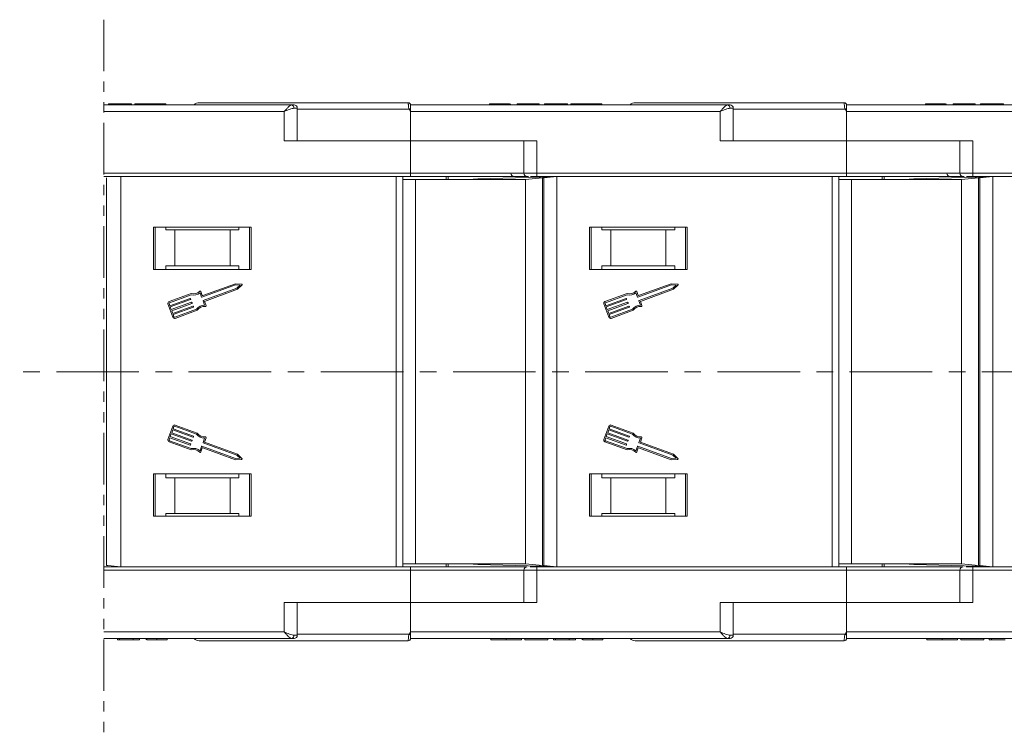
# Model space of a CAD drawing. Header units: millimetres. Extents: x 4144 to 5605, y 218 to 1251.
# Tile 15 of 45: x 5092 to 5244, y 470 to 580. Entities that reach past the tile are written whole.
import ezdxf

# ---------------------------------------------------------------- set-up
doc = ezdxf.new("R2010")
doc.units = ezdxf.units.MM
doc.linetypes.add('CENTERX2', pattern=[20.32, 12.7, -2.54, 2.54, -2.54])
doc.linetypes.add('PHANTOM2', pattern=[31.75, 15.875, -3.175, 3.175, -3.175, 3.175, -3.175])

msp = doc.modelspace()

# ---------------------------------------------------------------- linework, layer by layer
at = {"color": 3, "linetype": 'PHANTOM2', "lineweight": 9, "ltscale": 0.5}
msp.add_line((5105.259, 580.281), (5105.258, 470.124), dxfattribs=at)
at = {"color": 7, "linetype": 'Continuous', "lineweight": 15}
for p, q in [((5152.056, 567.519), (5152.056, 567.519)), ((5219.056, 567.519), (5219.056, 567.519)), ((5134.113, 567.169), (5105.259, 567.169)), ((5105.259, 566.169), (5132.995, 566.169)), ((5105.996, 567.169), (5105.996, 567.369)), ((5109.522, 567.369), (5105.996, 567.369)), ((5109.522, 567.369), (5109.522, 567.169)), ((5110.034, 567.169), (5110.034, 567.369)), ((5112.413, 567.369), (5112.413, 567.169)), ((5114.778, 567.169), (5114.778, 567.369)), ((5132.995, 566.169), (5132.995, 561.669)), ((5134.995, 566.669), (5134.485, 566.669)), ((5134.995, 561.669), (5134.995, 566.669)), ((5152.172, 566.519), (5134.995, 566.519)), ((5152.406, 566.169), (5152.172, 566.519)), ((5201.113, 567.169), (5152.406, 567.169)), ((5152.406, 561.669), (5152.406, 566.169)), ((5152.406, 566.169), (5199.995, 566.169)), ((5164.534, 567.169), (5164.534, 567.369)), ((5166.079, 567.169), (5166.079, 567.369)), ((5167.63, 567.169), (5167.63, 567.369)), ((5167.74, 567.169), (5167.74, 567.369)), ((5168.765, 567.169), (5168.765, 567.369)), ((5169.727, 567.369), (5168.765, 567.369)), ((5169.727, 567.369), (5169.727, 567.169)), ((5171.842, 567.369), (5169.727, 567.369)), ((5171.842, 567.169), (5171.842, 567.369)), ((5172.163, 567.369), (5171.842, 567.369)), ((5172.163, 567.169), (5172.163, 567.369)), ((5176.522, 567.369), (5172.996, 567.369)), ((5172.996, 567.169), (5172.996, 567.369)), ((5176.522, 567.369), (5176.522, 567.169)), ((5177.034, 567.169), (5177.034, 567.369)), ((5179.413, 567.369), (5179.413, 567.169)), ((5181.778, 567.169), (5181.778, 567.369)), ((5199.995, 566.169), (5199.995, 561.669)), ((5201.995, 566.669), (5201.485, 566.669)), ((5201.995, 561.669), (5201.995, 566.669)), ((5219.172, 566.519), (5201.995, 566.519)), ((5219.406, 566.169), (5219.172, 566.519)), ((5268.113, 567.169), (5219.406, 567.169)), ((5219.406, 561.669), (5219.406, 566.169)), ((5219.406, 566.169), (5266.995, 566.169)), ((5231.534, 567.169), (5231.534, 567.369)), ((5233.079, 567.169), (5233.079, 567.369)), ((5234.63, 567.169), (5234.63, 567.369)), ((5234.74, 567.169), (5234.74, 567.369)), ((5235.765, 567.169), (5235.765, 567.369)), ((5236.727, 567.369), (5235.765, 567.369)), ((5236.727, 567.369), (5236.727, 567.169)), ((5238.842, 567.369), (5236.727, 567.369)), ((5238.842, 567.169), (5238.842, 567.369)), ((5239.163, 567.369), (5238.842, 567.369)), ((5239.163, 567.169), (5239.163, 567.369)), ((5239.996, 567.169), (5239.996, 567.369)), ((5243.522, 567.369), (5239.996, 567.369)), ((5243.522, 567.369), (5243.522, 567.169)), ((5132.995, 561.669), (5152.406, 561.669)), ((5152.406, 561.669), (5152.406, 556.669)), ((5171.818, 561.669), (5152.406, 561.669)), ((5169.818, 561.669), (5169.818, 556.669)), ((5171.818, 556.669), (5171.818, 561.669)), ((5199.995, 561.669), (5219.406, 561.669)), ((5238.818, 561.669), (5219.406, 561.669)), ((5219.406, 561.669), (5219.406, 556.669)), ((5236.818, 561.669), (5236.818, 556.669)), ((5238.818, 556.669), (5238.818, 561.669)), ((5152.406, 556.669), (5105.259, 556.669)), ((5105.259, 556.169), (5152.406, 556.169)), ((5105.666, 555.963), (5105.666, 518.669)), ((5107.866, 518.669), (5107.866, 556.169)), ((5150.197, 556.169), (5150.197, 518.669)), ((5151.197, 518.669), (5151.197, 556.169)), ((5153.157, 555.719), (5151.197, 555.719)), ((5152.406, 556.669), (5152.406, 556.169)), ((5169.818, 556.669), (5152.406, 556.669)), ((5153.157, 518.669), (5153.157, 555.719)), ((5170.067, 555.719), (5153.157, 555.719)), ((5157.897, 555.719), (5157.897, 556.169)), ((5158.197, 555.719), (5158.197, 556.169)), ((5162.011, 555.771), (5160.145, 555.719)), ((5162.011, 555.771), (5162.758, 555.792)), ((5162.011, 555.719), (5162.011, 555.771)), ((5174.31, 556.117), (5162.758, 555.792)), ((5162.758, 555.792), (5162.758, 555.719)), ((5171.818, 556.669), (5169.818, 556.669)), ((5172.666, 555.963), (5170.067, 555.719)), ((5170.067, 518.669), (5170.067, 555.719)), ((5219.406, 556.669), (5171.818, 556.669)), ((5171.818, 556.669), (5171.818, 556.169)), ((5171.818, 556.169), (5219.406, 556.169)), ((5172.868, 555.982), (5172.666, 555.963)), ((5172.666, 555.963), (5172.666, 518.669)), ((5174.866, 556.169), (5172.868, 555.982)), ((5172.868, 555.982), (5172.868, 518.669)), ((5174.866, 518.669), (5174.866, 556.169)), ((5217.197, 556.169), (5217.197, 518.669)), ((5218.197, 518.669), (5218.197, 556.169)), ((5220.157, 555.719), (5218.197, 555.719)), ((5219.406, 556.669), (5219.406, 556.169)), ((5236.818, 556.669), (5219.406, 556.669)), ((5220.157, 518.669), (5220.157, 555.719)), ((5237.067, 555.719), (5220.157, 555.719)), ((5224.897, 555.719), (5224.897, 556.169)), ((5225.197, 555.719), (5225.197, 556.169)), ((5229.011, 555.771), (5227.145, 555.719)), ((5229.011, 555.771), (5229.758, 555.792)), ((5229.011, 555.719), (5229.011, 555.771)), ((5241.31, 556.117), (5229.758, 555.792)), ((5229.758, 555.792), (5229.758, 555.719)), ((5238.818, 556.669), (5236.818, 556.669)), ((5239.666, 555.963), (5237.067, 555.719)), ((5237.067, 518.669), (5237.067, 555.719)), ((5286.406, 556.669), (5238.818, 556.669)), ((5238.818, 556.669), (5238.818, 556.169)), ((5238.818, 556.169), (5286.406, 556.169)), ((5239.868, 555.982), (5239.666, 555.963)), ((5239.666, 555.963), (5239.666, 518.669)), ((5241.866, 556.169), (5239.868, 555.982)), ((5239.868, 555.982), (5239.868, 518.669)), ((5241.866, 518.669), (5241.866, 556.169)), ((5127.906, 548.369), (5112.906, 548.369)), ((5112.906, 548.369), (5112.906, 541.869)), ((5113.156, 541.869), (5113.156, 548.369)), ((5114.793, 547.969), (5114.793, 548.369)), ((5114.793, 547.969), (5116.156, 547.969)), ((5116.156, 547.969), (5116.156, 542.469)), ((5124.656, 547.969), (5116.156, 547.969)), ((5124.656, 542.469), (5124.656, 547.969)), ((5124.656, 547.969), (5126.02, 547.969)), ((5126.02, 548.369), (5126.02, 547.969)), ((5127.656, 548.369), (5127.656, 541.869)), ((5127.906, 541.869), (5127.906, 548.369)), ((5194.906, 548.369), (5179.906, 548.369)), ((5179.906, 548.369), (5179.906, 541.869)), ((5180.156, 541.869), (5180.156, 548.369)), ((5181.793, 547.969), (5181.793, 548.369)), ((5181.793, 547.969), (5183.156, 547.969)), ((5183.156, 547.969), (5183.156, 542.469)), ((5191.656, 547.969), (5183.156, 547.969)), ((5191.656, 542.469), (5191.656, 547.969)), ((5191.656, 547.969), (5193.02, 547.969)), ((5193.02, 548.369), (5193.02, 547.969)), ((5194.656, 548.369), (5194.656, 541.869)), ((5194.906, 541.869), (5194.906, 548.369)), ((5112.906, 541.869), (5127.906, 541.869)), ((5114.793, 542.469), (5114.793, 541.869)), ((5116.156, 542.469), (5114.793, 542.469)), ((5124.656, 542.469), (5116.156, 542.469)), ((5126.02, 542.469), (5124.656, 542.469)), ((5126.02, 541.869), (5126.02, 542.469)), ((5179.906, 541.869), (5194.906, 541.869)), ((5181.793, 542.469), (5181.793, 541.869)), ((5183.156, 542.469), (5181.793, 542.469)), ((5191.656, 542.469), (5183.156, 542.469)), ((5193.02, 542.469), (5191.656, 542.469)), ((5193.02, 541.869), (5193.02, 542.469)), ((5120.341, 537.625), (5125.502, 539.511)), ((5125.474, 539.695), (5120.45, 537.859)), ((5125.689, 538.997), (5120.529, 537.111)), ((5120.72, 536.987), (5125.787, 538.838)), ((5126.424, 539.646), (5125.474, 539.695)), ((5125.502, 539.511), (5126.2, 539.475)), ((5126.2, 539.475), (5125.689, 538.997)), ((5125.787, 538.838), (5126.482, 539.488)), ((5187.341, 537.625), (5192.502, 539.511)), ((5192.474, 539.695), (5187.45, 537.859)), ((5192.689, 538.997), (5187.529, 537.111)), ((5187.72, 536.987), (5192.787, 538.838)), ((5193.424, 539.646), (5192.474, 539.695)), ((5192.502, 539.511), (5193.2, 539.475)), ((5193.2, 539.475), (5192.689, 538.997)), ((5192.787, 538.838), (5193.482, 539.488)), ((5118.678, 538.183), (5115.281, 536.941)), ((5115.343, 536.77), (5118.687, 537.992)), ((5118.519, 537.445), (5115.414, 536.31)), ((5115.477, 536.139), (5118.582, 537.274)), ((5118.609, 537.332), (5118.578, 537.418)), ((5120.04, 538.314), (5120.282, 537.652)), ((5120.391, 537.886), (5120.165, 538.506)), ((5185.678, 538.183), (5182.281, 536.941)), ((5182.343, 536.77), (5185.687, 537.992)), ((5185.519, 537.445), (5182.414, 536.31)), ((5182.477, 536.139), (5185.582, 537.274)), ((5185.609, 537.332), (5185.578, 537.418)), ((5187.04, 538.314), (5187.282, 537.652)), ((5187.391, 537.886), (5187.165, 538.506)), ((5115.118, 536.59), (5115.869, 534.535)), ((5115.414, 536.31), (5115.289, 536.653)), ((5115.633, 535.711), (5115.477, 536.139)), ((5118.738, 536.845), (5115.633, 535.711)), ((5115.696, 535.539), (5118.801, 536.674)), ((5118.957, 536.246), (5115.852, 535.111)), ((5115.915, 534.94), (5119.02, 536.074)), ((5119.501, 535.764), (5116.157, 534.543)), ((5118.828, 536.732), (5118.797, 536.818)), ((5119.047, 536.133), (5119.016, 536.218)), ((5120.502, 537.053), (5120.743, 536.39)), ((5120.962, 536.324), (5120.72, 536.987)), ((5182.118, 536.59), (5182.869, 534.535)), ((5182.414, 536.31), (5182.289, 536.653)), ((5182.633, 535.711), (5182.477, 536.139)), ((5185.738, 536.845), (5182.633, 535.711)), ((5182.696, 535.539), (5185.801, 536.674)), ((5185.957, 536.246), (5182.852, 535.111)), ((5182.915, 534.94), (5186.02, 536.074)), ((5186.501, 535.764), (5183.157, 534.543)), ((5185.828, 536.732), (5185.797, 536.818)), ((5186.047, 536.133), (5186.016, 536.218)), ((5187.502, 537.053), (5187.743, 536.39)), ((5187.962, 536.324), (5187.72, 536.987)), ((5115.852, 535.111), (5115.696, 535.539)), ((5116.04, 534.597), (5115.915, 534.94)), ((5116.22, 534.371), (5119.617, 535.613)), ((5182.852, 535.111), (5182.696, 535.539)), ((5183.04, 534.597), (5182.915, 534.94)), ((5183.22, 534.371), (5186.617, 535.613)), ((5105.666, 533.669), (5105.666, 496.375)), ((5107.866, 496.169), (5107.866, 533.669)), ((5150.197, 533.669), (5150.197, 496.169)), ((5151.197, 496.169), (5151.197, 533.669)), ((5153.157, 496.619), (5153.157, 533.669)), ((5170.067, 496.619), (5170.067, 533.669)), ((5172.666, 533.669), (5172.666, 496.375)), ((5172.868, 533.669), (5172.868, 496.356)), ((5174.866, 496.169), (5174.866, 533.669)), ((5217.197, 533.669), (5217.197, 496.169)), ((5218.197, 496.169), (5218.197, 533.669)), ((5220.157, 496.619), (5220.157, 533.669)), ((5237.067, 496.619), (5237.067, 533.669)), ((5239.666, 533.669), (5239.666, 496.375)), ((5239.868, 533.669), (5239.868, 496.356)), ((5241.866, 496.169), (5241.866, 533.669)), ((5115.869, 517.803), (5115.118, 515.748)), ((5116.04, 517.741), (5115.915, 517.398)), ((5119.501, 516.573), (5116.157, 517.795)), ((5119.617, 516.725), (5116.22, 517.967)), ((5182.869, 517.803), (5182.118, 515.748)), ((5183.04, 517.741), (5182.915, 517.398)), ((5186.501, 516.573), (5183.157, 517.795)), ((5186.617, 516.725), (5183.22, 517.967)), ((5115.414, 516.028), (5115.289, 515.685)), ((5118.519, 514.893), (5115.414, 516.028)), ((5115.633, 516.627), (5115.477, 516.199)), ((5115.477, 516.199), (5118.582, 515.064)), ((5118.738, 515.493), (5115.633, 516.627)), ((5115.852, 517.227), (5115.696, 516.799)), ((5115.696, 516.799), (5118.801, 515.664)), ((5118.957, 516.092), (5115.852, 517.227)), ((5115.915, 517.398), (5119.02, 516.264)), ((5119.047, 516.205), (5119.016, 516.12)), ((5120.72, 515.351), (5120.962, 516.014)), ((5182.414, 516.028), (5182.289, 515.685)), ((5185.519, 514.893), (5182.414, 516.028)), ((5182.633, 516.627), (5182.477, 516.199)), ((5182.477, 516.199), (5185.582, 515.064)), ((5185.738, 515.493), (5182.633, 516.627)), ((5182.852, 517.227), (5182.696, 516.799)), ((5182.696, 516.799), (5185.801, 515.664)), ((5185.957, 516.092), (5182.852, 517.227)), ((5182.915, 517.398), (5186.02, 516.264)), ((5186.047, 516.205), (5186.016, 516.12)), ((5187.72, 515.351), (5187.962, 516.014)), ((5115.281, 515.397), (5118.678, 514.155)), ((5115.343, 515.568), (5118.687, 514.346)), ((5118.609, 515.006), (5118.578, 514.92)), ((5118.828, 515.606), (5118.797, 515.52)), ((5120.04, 514.024), (5120.282, 514.686)), ((5120.341, 514.713), (5125.502, 512.827)), ((5120.502, 515.285), (5120.743, 515.948)), ((5125.689, 513.341), (5120.529, 515.227)), ((5125.787, 513.5), (5120.72, 515.351)), ((5182.281, 515.397), (5185.678, 514.155)), ((5182.343, 515.568), (5185.687, 514.346)), ((5185.609, 515.006), (5185.578, 514.92)), ((5185.828, 515.606), (5185.797, 515.52)), ((5187.04, 514.024), (5187.282, 514.686)), ((5187.341, 514.713), (5192.502, 512.827)), ((5187.502, 515.285), (5187.743, 515.948)), ((5192.689, 513.341), (5187.529, 515.227)), ((5192.787, 513.5), (5187.72, 515.351)), ((5120.165, 513.832), (5120.391, 514.452)), ((5120.45, 514.479), (5125.474, 512.643)), ((5126.2, 512.863), (5125.689, 513.341)), ((5126.482, 512.85), (5125.787, 513.5)), ((5187.165, 513.832), (5187.391, 514.452)), ((5187.45, 514.479), (5192.474, 512.643)), ((5193.2, 512.863), (5192.689, 513.341)), ((5193.482, 512.85), (5192.787, 513.5)), ((5125.474, 512.643), (5126.424, 512.692)), ((5125.502, 512.827), (5126.2, 512.863)), ((5192.474, 512.643), (5193.424, 512.692)), ((5192.502, 512.827), (5193.2, 512.863)), ((5127.906, 510.469), (5112.906, 510.469)), ((5112.906, 510.469), (5112.906, 503.969)), ((5113.156, 503.969), (5113.156, 510.469)), ((5114.793, 510.469), (5114.793, 509.869)), ((5126.02, 509.869), (5126.02, 510.469)), ((5127.656, 510.469), (5127.656, 503.969)), ((5127.906, 503.969), (5127.906, 510.469)), ((5194.906, 510.469), (5179.906, 510.469)), ((5179.906, 510.469), (5179.906, 503.969)), ((5180.156, 503.969), (5180.156, 510.469)), ((5181.793, 510.469), (5181.793, 509.869)), ((5193.02, 509.869), (5193.02, 510.469)), ((5194.656, 510.469), (5194.656, 503.969)), ((5194.906, 503.969), (5194.906, 510.469)), ((5114.793, 509.869), (5116.156, 509.869)), ((5116.156, 509.869), (5116.156, 504.369)), ((5116.156, 509.869), (5124.656, 509.869)), ((5124.656, 504.369), (5124.656, 509.869)), ((5124.656, 509.869), (5126.02, 509.869)), ((5181.793, 509.869), (5183.156, 509.869)), ((5183.156, 509.869), (5183.156, 504.369)), ((5183.156, 509.869), (5191.656, 509.869)), ((5191.656, 504.369), (5191.656, 509.869)), ((5191.656, 509.869), (5193.02, 509.869)), ((5112.906, 503.969), (5127.906, 503.969)), ((5116.156, 504.369), (5114.793, 504.369)), ((5114.793, 503.969), (5114.793, 504.369)), ((5116.156, 504.369), (5124.656, 504.369)), ((5126.02, 504.369), (5124.656, 504.369)), ((5126.02, 504.369), (5126.02, 503.969)), ((5179.906, 503.969), (5194.906, 503.969)), ((5183.156, 504.369), (5181.793, 504.369)), ((5181.793, 503.969), (5181.793, 504.369)), ((5183.156, 504.369), (5191.656, 504.369)), ((5193.02, 504.369), (5191.656, 504.369)), ((5193.02, 504.369), (5193.02, 503.969)), ((5105.666, 496.375), (5105.868, 496.356)), ((5105.868, 496.356), (5107.866, 496.169)), ((5151.197, 496.619), (5153.157, 496.619)), ((5153.157, 496.619), (5170.067, 496.619)), ((5157.897, 496.169), (5157.897, 496.619)), ((5158.197, 496.169), (5158.197, 496.619)), ((5160.145, 496.619), (5162.011, 496.567)), ((5162.011, 496.567), (5162.011, 496.619)), ((5162.758, 496.546), (5162.011, 496.567)), ((5162.758, 496.619), (5162.758, 496.546)), ((5162.758, 496.546), (5174.31, 496.221)), ((5170.067, 496.619), (5172.666, 496.375)), ((5172.666, 496.375), (5172.868, 496.356)), ((5172.868, 496.356), (5174.866, 496.169)), ((5218.197, 496.619), (5220.157, 496.619)), ((5220.157, 496.619), (5237.067, 496.619)), ((5224.897, 496.169), (5224.897, 496.619)), ((5225.197, 496.169), (5225.197, 496.619)), ((5227.145, 496.619), (5229.011, 496.567)), ((5229.011, 496.567), (5229.011, 496.619)), ((5229.758, 496.546), (5229.011, 496.567)), ((5229.758, 496.619), (5229.758, 496.546)), ((5229.758, 496.546), (5241.31, 496.221)), ((5237.067, 496.619), (5239.666, 496.375)), ((5239.666, 496.375), (5239.868, 496.356)), ((5239.868, 496.356), (5241.866, 496.169)), ((5152.406, 496.169), (5105.258, 496.169)), ((5105.258, 495.669), (5152.406, 495.669)), ((5152.406, 495.669), (5152.406, 496.169)), ((5152.406, 495.669), (5152.406, 490.669)), ((5152.406, 495.669), (5169.818, 495.669)), ((5169.818, 495.669), (5169.818, 490.669)), ((5169.818, 495.669), (5171.818, 495.669)), ((5171.818, 495.669), (5171.818, 496.169)), ((5219.406, 496.169), (5171.818, 496.169)), ((5171.818, 490.669), (5171.818, 495.669)), ((5171.818, 495.669), (5219.406, 495.669)), ((5219.406, 495.669), (5219.406, 496.169)), ((5219.406, 495.669), (5219.406, 490.669)), ((5219.406, 495.669), (5236.818, 495.669)), ((5236.818, 495.669), (5236.818, 490.669)), ((5236.818, 495.669), (5238.818, 495.669)), ((5238.818, 495.669), (5238.818, 496.169)), ((5286.406, 496.169), (5238.818, 496.169)), ((5238.818, 490.669), (5238.818, 495.669)), ((5238.818, 495.669), (5286.406, 495.669)), ((5152.406, 490.669), (5132.995, 490.669)), ((5132.995, 490.669), (5132.995, 486.169)), ((5134.995, 485.669), (5134.995, 490.669)), ((5152.406, 486.169), (5152.406, 490.669)), ((5152.406, 490.669), (5171.818, 490.669)), ((5219.406, 490.669), (5199.995, 490.669)), ((5199.995, 490.669), (5199.995, 486.169)), ((5201.995, 485.669), (5201.995, 490.669)), ((5219.406, 486.169), (5219.406, 490.669)), ((5219.406, 490.669), (5238.818, 490.669)), ((5132.995, 486.169), (5105.258, 486.169)), ((5134.995, 485.819), (5152.172, 485.819)), ((5152.172, 485.819), (5152.406, 486.169)), ((5199.995, 486.169), (5152.406, 486.169)), ((5201.995, 485.819), (5219.172, 485.819)), ((5219.172, 485.819), (5219.406, 486.169)), ((5266.995, 486.169), (5219.406, 486.169)), ((5105.258, 485.169), (5134.113, 485.169)), ((5107.342, 484.969), (5107.342, 485.169)), ((5107.663, 484.969), (5107.342, 484.969)), ((5107.663, 484.969), (5107.663, 485.169)), ((5109.778, 484.969), (5107.663, 484.969)), ((5109.778, 484.969), (5109.778, 485.169)), ((5110.74, 484.969), (5109.778, 484.969)), ((5110.74, 485.169), (5110.74, 484.969)), ((5111.765, 485.169), (5111.765, 484.969)), ((5111.874, 485.169), (5111.874, 484.969)), ((5113.426, 485.169), (5113.426, 484.969)), ((5114.97, 484.969), (5114.97, 485.169)), ((5134.485, 485.669), (5134.995, 485.669)), ((5152.056, 484.819), (5152.056, 484.819)), ((5152.406, 485.171), (5152.406, 485.169)), ((5152.406, 485.169), (5201.113, 485.169)), ((5164.727, 485.169), (5164.727, 484.969)), ((5167.092, 485.169), (5167.092, 484.969)), ((5169.47, 484.969), (5169.47, 485.169)), ((5169.983, 484.969), (5169.983, 485.169)), ((5173.509, 484.969), (5169.983, 484.969)), ((5173.509, 485.169), (5173.509, 484.969)), ((5174.342, 484.969), (5174.342, 485.169)), ((5174.663, 484.969), (5174.342, 484.969)), ((5174.663, 484.969), (5174.663, 485.169)), ((5176.778, 484.969), (5174.663, 484.969)), ((5176.778, 484.969), (5176.778, 485.169)), ((5177.74, 484.969), (5176.778, 484.969)), ((5177.74, 485.169), (5177.74, 484.969)), ((5178.765, 485.169), (5178.765, 484.969)), ((5178.874, 485.169), (5178.874, 484.969)), ((5180.426, 485.169), (5180.426, 484.969)), ((5181.97, 484.969), (5181.97, 485.169)), ((5201.485, 485.669), (5201.995, 485.669)), ((5219.056, 484.819), (5219.056, 484.819)), ((5219.406, 485.171), (5219.406, 485.169)), ((5219.406, 485.169), (5268.113, 485.169)), ((5231.727, 485.169), (5231.727, 484.969)), ((5234.092, 485.169), (5234.092, 484.969)), ((5236.47, 484.969), (5236.47, 485.169)), ((5236.983, 484.969), (5236.983, 485.169)), ((5240.509, 484.969), (5236.983, 484.969)), ((5240.509, 485.169), (5240.509, 484.969)), ((5241.342, 484.969), (5241.342, 485.169)), ((5241.663, 484.969), (5241.342, 484.969)), ((5241.663, 484.969), (5241.663, 485.169)), ((5243.778, 484.969), (5241.663, 484.969))]:
    msp.add_line(p, q, dxfattribs=at)
at = {"color": 1, "linetype": 'CENTERX2', "lineweight": 13}
msp.add_line((5456.103, 526.169), (4620.052, 526.169), dxfattribs=at)
at = {"color": 7, "linetype": 'Continuous', "lineweight": 15}
for centre, radius, start, end in [((5119.906, 566.519), 1, 90, 139.04573), ((5152.056, 567.169), 0.35, 0.00041, 90.00191), ((5186.906, 566.519), 1, 90, 139.04573), ((5219.056, 567.169), 0.35, 0.00041, 90.00191), ((5134.038, 566.725), 0.451, 352.91869, 80.47981), ((5134.495, 566.669), 0.5, 360, 90), ((5187.95, 499.592), 75.89, 117.92809, 118.12821), ((5201.038, 566.725), 0.451, 352.91869, 80.47981), ((5201.495, 566.669), 0.5, 360, 90), ((5254.95, 499.592), 75.89, 117.92809, 118.12821), ((5168.335, 556.669), 0.5, 180, 270), ((5170.318, 556.669), 0.5, 180, 270), ((5235.335, 556.669), 0.5, 180, 270), ((5237.318, 556.669), 0.5, 180, 270), ((5126.419, 539.555), 0.0912, 313.09192, 87.049), ((5193.419, 539.555), 0.0912, 313.09192, 87.049), ((5118.535, 537.402), 0.0456, 20.07046, 110.07046), ((5118.566, 537.316), 0.0456, 290.07046, 20.07046), ((5119.046, 539.487), 1.355, 254.2528, 315.58546), ((5119.046, 539.487), 1.538, 256.51116, 310.30711), ((5120.079, 538.475), 0.0912, 20.07046, 135.58546), ((5120.325, 537.668), 0.0456, 200.07046, 290.07046), ((5120.434, 537.902), 0.0456, 200.07046, 290.07046), ((5185.535, 537.402), 0.0456, 20.07046, 110.07046), ((5185.566, 537.316), 0.0456, 290.07046, 20.07046), ((5186.046, 539.487), 1.355, 254.2528, 315.58546), ((5186.046, 539.487), 1.538, 256.51116, 310.30711), ((5187.079, 538.475), 0.0912, 20.07046, 135.58546), ((5187.325, 537.668), 0.0456, 200.07046, 290.07046), ((5187.434, 537.902), 0.0456, 200.07046, 290.07046), ((5115.375, 536.684), 0.274, 110.07046, 200.07046), ((5115.375, 536.684), 0.0912, 110.07046, 200.07046), ((5118.754, 536.802), 0.0456, 20.07046, 110.07046), ((5118.785, 536.717), 0.0456, 290.07046, 20.07046), ((5118.973, 536.203), 0.0456, 20.07046, 110.07046), ((5119.004, 536.117), 0.0456, 290.07046, 20.07046), ((5120.739, 534.853), 1.538, 89.8338, 143.62975), ((5120.739, 534.853), 1.355, 84.55545, 145.88812), ((5120.544, 537.068), 0.0456, 110.07046, 200.07046), ((5120.876, 536.293), 0.0912, 264.55545, 20.07046), ((5182.375, 536.684), 0.274, 110.07046, 200.07046), ((5182.375, 536.684), 0.0912, 110.07046, 200.07046), ((5185.754, 536.802), 0.0456, 20.07046, 110.07046), ((5185.785, 536.717), 0.0456, 290.07046, 20.07046), ((5185.973, 536.203), 0.0456, 20.07046, 110.07046), ((5186.004, 536.117), 0.0456, 290.07046, 20.07046), ((5187.739, 534.853), 1.538, 89.8338, 143.62975), ((5187.739, 534.853), 1.355, 84.55545, 145.88812), ((5187.544, 537.068), 0.0456, 110.07046, 200.07046), ((5187.876, 536.293), 0.0912, 264.55545, 20.07046), ((5116.126, 534.628), 0.274, 200.07046, 290.07046), ((5116.126, 534.628), 0.0912, 200.07046, 290.07046), ((5183.126, 534.628), 0.274, 200.07046, 290.07046), ((5183.126, 534.628), 0.0912, 200.07046, 290.07046), ((5116.126, 517.71), 0.274, 69.92954, 159.92954), ((5116.126, 517.71), 0.0912, 69.92954, 159.92954), ((5183.126, 517.71), 0.274, 69.92954, 159.92954), ((5183.126, 517.71), 0.0912, 69.92954, 159.92954), ((5118.973, 516.135), 0.0456, 249.92954, 339.92954), ((5119.004, 516.221), 0.0456, 339.92954, 69.92954), ((5120.739, 517.485), 1.538, 216.37025, 270.1662), ((5120.739, 517.485), 1.355, 214.11188, 275.44455), ((5120.876, 516.045), 0.0912, 339.92954, 95.44455), ((5185.973, 516.135), 0.0456, 249.92954, 339.92954), ((5186.004, 516.221), 0.0456, 339.92954, 69.92954), ((5187.739, 517.485), 1.538, 216.37025, 270.1662), ((5187.739, 517.485), 1.355, 214.11188, 275.44455), ((5187.876, 516.045), 0.0912, 339.92954, 95.44455), ((5115.375, 515.654), 0.274, 159.92954, 249.92954), ((5115.375, 515.654), 0.0912, 159.92954, 249.92954), ((5118.535, 514.936), 0.0456, 249.92954, 339.92954), ((5118.566, 515.022), 0.0456, 339.92954, 69.92954), ((5118.754, 515.536), 0.0456, 249.92954, 339.92954), ((5118.785, 515.621), 0.0456, 339.92954, 69.92954), ((5120.325, 514.67), 0.0456, 69.92954, 159.92954), ((5120.544, 515.27), 0.0456, 159.92954, 249.92954), ((5182.375, 515.654), 0.274, 159.92954, 249.92954), ((5182.375, 515.654), 0.0912, 159.92954, 249.92954), ((5185.535, 514.936), 0.0456, 249.92954, 339.92954), ((5185.566, 515.022), 0.0456, 339.92954, 69.92954), ((5185.754, 515.536), 0.0456, 249.92954, 339.92954), ((5185.785, 515.621), 0.0456, 339.92954, 69.92954), ((5187.325, 514.67), 0.0456, 69.92954, 159.92954), ((5187.544, 515.27), 0.0456, 159.92954, 249.92954), ((5119.046, 512.851), 1.355, 44.41454, 105.7472), ((5119.046, 512.851), 1.538, 49.69289, 103.48884), ((5120.079, 513.863), 0.0912, 224.41454, 339.92954), ((5120.434, 514.436), 0.0456, 69.92954, 159.92954), ((5186.046, 512.851), 1.355, 44.41454, 105.7472), ((5186.046, 512.851), 1.538, 49.69289, 103.48884), ((5187.079, 513.863), 0.0912, 224.41454, 339.92954), ((5187.434, 514.436), 0.0456, 69.92954, 159.92954), ((5126.419, 512.783), 0.0912, 272.951, 46.90808), ((5193.419, 512.783), 0.0912, 272.951, 46.90808), ((5170.318, 495.669), 0.5, 90, 180), ((5237.318, 495.669), 0.5, 90, 180), ((5187.95, 552.746), 75.89, 241.87179, 242.07191), ((5254.95, 552.746), 75.89, 241.87179, 242.07191), ((5119.906, 485.819), 1, 221.2946, 270), ((5134.038, 485.613), 0.451, 279.5202, 7.08135), ((5134.495, 485.669), 0.5, 270, 360), ((5152.056, 485.169), 0.35, 269.99809, 359.99959), ((5186.906, 485.819), 1, 221.2946, 270), ((5201.038, 485.613), 0.451, 279.5202, 7.08135), ((5201.495, 485.669), 0.5, 270, 360), ((5219.056, 485.169), 0.35, 269.99809, 359.99959)]:
    msp.add_arc(centre, radius, start, end, dxfattribs=at)
for points, knots in [([(5152.056, 567.519), (5150.743, 567.519), (5148.078, 567.519), (5144.088, 567.519), (5140.445, 567.519), (5137.209, 567.519), (5134.384, 567.519), (5131.723, 567.519), (5128.444, 567.519), (5125.656, 567.519), (5123.454, 567.519), (5121.983, 567.519), (5120.817, 567.519), (5120.046, 567.519), (5119.952, 567.519), (5119.906, 567.519)], [0, 0, 0, 0, 0.07772396, 0.15782403, 0.24013537, 0.30445442, 0.36876305, 0.43443011, 0.50008652, 0.63123697, 0.69555602, 0.75986465, 0.84218523, 0.92228307, 1, 1, 1, 1]), ([(5152.172, 566.519), (5152.155, 566.575), (5152.118, 566.699), (5152.089, 566.885), (5152.07, 567.067), (5152.058, 567.25), (5152.056, 567.396), (5152.055, 567.498), (5152.056, 567.512), (5152.056, 567.519)], [0, 0, 0, 0, 0.11199725, 0.24484387, 0.3691679, 0.50089869, 0.68753328, 0.82813816, 1, 1, 1, 1]), ([(5219.056, 567.519), (5217.743, 567.519), (5215.078, 567.519), (5211.088, 567.519), (5207.445, 567.519), (5204.209, 567.519), (5201.384, 567.519), (5198.723, 567.519), (5195.444, 567.519), (5192.656, 567.519), (5190.454, 567.519), (5188.983, 567.519), (5187.817, 567.519), (5187.046, 567.519), (5186.952, 567.519), (5186.906, 567.519)], [0, 0, 0, 0, 0.077724, 0.157824, 0.2401354, 0.3044544, 0.368763, 0.4344301, 0.5000865, 0.631237, 0.695556, 0.7598646, 0.8421852, 0.9222831, 1, 1, 1, 1]), ([(5219.172, 566.519), (5219.155, 566.575), (5219.118, 566.699), (5219.089, 566.885), (5219.07, 567.067), (5219.058, 567.25), (5219.056, 567.396), (5219.055, 567.498), (5219.056, 567.512), (5219.056, 567.519)], [0, 0, 0, 0, 0.1119973, 0.2448439, 0.3691679, 0.5008987, 0.6875333, 0.8281382, 1, 1, 1, 1]), ([(5112.413, 567.369), (5112.28, 567.369), (5111.876, 567.369), (5111.216, 567.369), (5110.594, 567.369), (5110.169, 567.369), (5110.044, 567.369), (5110.036, 567.369), (5110.034, 567.369)], [0, 0, 0, 0, 0.1021706, 0.3092201, 0.51365, 0.6922749, 0.9324126, 1, 1, 1, 1]), ([(5114.778, 567.369), (5114.775, 567.369), (5114.764, 567.369), (5114.622, 567.369), (5114.231, 567.369), (5113.657, 567.369), (5113.017, 567.369), (5112.596, 567.369), (5112.413, 567.369)], [0, 0, 0, 0, 0.1018882, 0.3073435, 0.4929627, 0.6786474, 0.8607914, 1, 1, 1, 1]), ([(5132.995, 566.169), (5133.101, 566.292), (5133.312, 566.536), (5133.622, 566.866), (5133.901, 567.116), (5134.045, 567.152), (5134.113, 567.169)], [0, 0, 0, 0, 0.2515188, 0.5017844, 0.7656323, 1, 1, 1, 1]), ([(5134.485, 566.669), (5134.39, 566.659), (5134.181, 566.637), (5133.682, 566.466), (5133.264, 566.285), (5132.995, 566.169)], [0, 0, 0, 0, 0.2270634, 0.5015869, 1, 1, 1, 1]), ([(5152.406, 567.169), (5152.406, 567.158), (5152.406, 567.136), (5152.406, 566.963), (5152.406, 566.778), (5152.406, 566.662), (5152.406, 566.644)], [0, 0, 0, 0, 0.3133566, 0.6267132, 0.9400698, 1, 1, 1, 1]), ([(5166.079, 567.369), (5165.945, 567.369), (5165.641, 567.369), (5165.189, 567.369), (5164.83, 567.369), (5164.576, 567.369), (5164.551, 567.369), (5164.534, 567.369)], [0, 0, 0, 0, 0.15529194, 0.35314526, 0.54324301, 0.704067, 1, 1, 1, 1]), ([(5167.63, 567.369), (5167.576, 567.369), (5167.468, 567.369), (5167.165, 567.369), (5166.699, 567.369), (5166.313, 567.369), (5166.079, 567.369)], [0, 0, 0, 0, 0.2064605, 0.4135145, 0.6452106, 1, 1, 1, 1]), ([(5179.413, 567.369), (5179.28, 567.369), (5178.876, 567.369), (5178.216, 567.369), (5177.594, 567.369), (5177.169, 567.369), (5177.044, 567.369), (5177.036, 567.369), (5177.034, 567.369)], [0, 0, 0, 0, 0.1021706, 0.3092201, 0.51365, 0.6922749, 0.9324126, 1, 1, 1, 1]), ([(5181.778, 567.369), (5181.775, 567.369), (5181.764, 567.369), (5181.622, 567.369), (5181.231, 567.369), (5180.657, 567.369), (5180.017, 567.369), (5179.596, 567.369), (5179.413, 567.369)], [0, 0, 0, 0, 0.1018882, 0.3073435, 0.4929627, 0.6786474, 0.8607914, 1, 1, 1, 1]), ([(5199.995, 566.169), (5200.101, 566.292), (5200.312, 566.536), (5200.622, 566.866), (5200.901, 567.116), (5201.045, 567.152), (5201.113, 567.169)], [0, 0, 0, 0, 0.2515188, 0.50178442, 0.76563227, 1, 1, 1, 1]), ([(5201.485, 566.669), (5201.39, 566.659), (5201.181, 566.637), (5200.682, 566.466), (5200.264, 566.285), (5199.995, 566.169)], [0, 0, 0, 0, 0.2270634, 0.5015869, 1, 1, 1, 1]), ([(5219.406, 567.169), (5219.406, 567.158), (5219.406, 567.136), (5219.406, 566.963), (5219.406, 566.778), (5219.406, 566.662), (5219.406, 566.644)], [0, 0, 0, 0, 0.3133566, 0.6267132, 0.9400698, 1, 1, 1, 1]), ([(5233.079, 567.369), (5232.945, 567.369), (5232.641, 567.369), (5232.189, 567.369), (5231.83, 567.369), (5231.576, 567.369), (5231.551, 567.369), (5231.534, 567.369)], [0, 0, 0, 0, 0.1552919, 0.3531453, 0.543243, 0.704067, 1, 1, 1, 1]), ([(5234.63, 567.369), (5234.576, 567.369), (5234.468, 567.369), (5234.165, 567.369), (5233.699, 567.369), (5233.313, 567.369), (5233.079, 567.369)], [0, 0, 0, 0, 0.2064605, 0.4135145, 0.6452106, 1, 1, 1, 1]), ([(5152.406, 556.169), (5153.748, 556.169), (5156.472, 556.169), (5160.555, 556.169), (5164.297, 556.169), (5167.598, 556.169), (5169.581, 556.169), (5170.492, 556.169), (5170.505, 556.169)], [0, 0, 0, 0, 0.21003789, 0.42658948, 0.64924025, 0.82327919, 0.99734564, 1, 1, 1, 1]), ([(5170.855, 556.169), (5170.897, 556.169), (5171.046, 556.169), (5171.383, 556.169), (5171.675, 556.169), (5171.818, 556.169)], [0, 0, 0, 0, 0.1658977, 0.5921255, 1, 1, 1, 1]), ([(5219.406, 556.169), (5220.748, 556.169), (5223.472, 556.169), (5227.555, 556.169), (5231.297, 556.169), (5234.598, 556.169), (5236.581, 556.169), (5237.492, 556.169), (5237.505, 556.169)], [0, 0, 0, 0, 0.210038, 0.4265898, 0.6492407, 0.8232797, 0.9973463, 1, 1, 1, 1]), ([(5237.855, 556.169), (5237.897, 556.169), (5238.046, 556.169), (5238.383, 556.169), (5238.675, 556.169), (5238.818, 556.169)], [0, 0, 0, 0, 0.1658977, 0.5921255, 1, 1, 1, 1]), ([(5170.318, 496.169), (5169.418, 496.169), (5167.57, 496.169), (5164.288, 496.169), (5160.557, 496.169), (5156.472, 496.169), (5153.748, 496.169), (5152.406, 496.169)], [0, 0, 0, 0, 0.1671161, 0.3432074, 0.5684235, 0.7875063, 1, 1, 1, 1]), ([(5171.818, 496.169), (5171.675, 496.169), (5171.382, 496.169), (5171.02, 496.169), (5170.85, 496.169), (5170.786, 496.169)], [0, 0, 0, 0, 0.3748158, 0.7664972, 1, 1, 1, 1]), ([(5237.318, 496.169), (5236.418, 496.169), (5234.57, 496.169), (5231.288, 496.169), (5227.557, 496.169), (5223.472, 496.169), (5220.748, 496.169), (5219.406, 496.169)], [0, 0, 0, 0, 0.16711613, 0.3432074, 0.5684235, 0.78750635, 1, 1, 1, 1]), ([(5238.818, 496.169), (5238.675, 496.169), (5238.382, 496.169), (5238.02, 496.169), (5237.85, 496.169), (5237.786, 496.169)], [0, 0, 0, 0, 0.37481575, 0.76649717, 1, 1, 1, 1]), ([(5134.113, 485.169), (5134.045, 485.186), (5133.901, 485.222), (5133.622, 485.472), (5133.312, 485.801), (5133.101, 486.046), (5132.995, 486.169)], [0, 0, 0, 0, 0.2343588, 0.4982155, 0.7484812, 1, 1, 1, 1]), ([(5132.995, 486.169), (5133.264, 486.053), (5133.682, 485.872), (5134.181, 485.701), (5134.39, 485.679), (5134.485, 485.669)], [0, 0, 0, 0, 0.4984129, 0.772928, 1, 1, 1, 1]), ([(5152.056, 484.819), (5152.056, 484.826), (5152.055, 484.84), (5152.056, 484.942), (5152.058, 485.088), (5152.07, 485.271), (5152.089, 485.454), (5152.119, 485.641), (5152.155, 485.763), (5152.172, 485.819)], [0, 0, 0, 0, 0.1718456, 0.312445, 0.4991009, 0.6298393, 0.7575038, 0.8890244, 1, 1, 1, 1]), ([(5201.113, 485.169), (5201.045, 485.186), (5200.901, 485.222), (5200.622, 485.472), (5200.312, 485.801), (5200.101, 486.046), (5199.995, 486.169)], [0, 0, 0, 0, 0.2343588, 0.4982155, 0.7484812, 1, 1, 1, 1]), ([(5199.995, 486.169), (5200.264, 486.053), (5200.682, 485.872), (5201.181, 485.701), (5201.39, 485.679), (5201.485, 485.669)], [0, 0, 0, 0, 0.4984129, 0.772928, 1, 1, 1, 1]), ([(5219.056, 484.819), (5219.056, 484.826), (5219.055, 484.84), (5219.056, 484.942), (5219.058, 485.088), (5219.07, 485.271), (5219.089, 485.454), (5219.119, 485.641), (5219.155, 485.763), (5219.172, 485.819)], [0, 0, 0, 0, 0.1718456, 0.312445, 0.4991009, 0.6298393, 0.7575038, 0.8890244, 1, 1, 1, 1]), ([(5111.874, 484.969), (5111.928, 484.969), (5112.036, 484.969), (5112.34, 484.969), (5112.805, 484.969), (5113.192, 484.969), (5113.426, 484.969)], [0, 0, 0, 0, 0.2064605, 0.4135145, 0.6452106, 1, 1, 1, 1]), ([(5113.426, 484.969), (5113.56, 484.969), (5113.864, 484.969), (5114.316, 484.969), (5114.674, 484.969), (5114.929, 484.969), (5114.954, 484.969), (5114.97, 484.969)], [0, 0, 0, 0, 0.1552919, 0.3531453, 0.543243, 0.704067, 1, 1, 1, 1]), ([(5119.906, 484.819), (5119.952, 484.819), (5120.046, 484.819), (5120.817, 484.819), (5121.983, 484.819), (5123.454, 484.819), (5125.102, 484.819), (5127.042, 484.819), (5129.998, 484.819), (5133.432, 484.819), (5137.209, 484.819), (5140.445, 484.819), (5144.089, 484.819), (5148.078, 484.819), (5150.743, 484.819), (5152.056, 484.819)], [0, 0, 0, 0, 0.0777263, 0.157824, 0.2401354, 0.3044544, 0.368763, 0.4344301, 0.5000865, 0.631237, 0.695556, 0.7598647, 0.8421852, 0.9222807, 1, 1, 1, 1]), ([(5152.406, 485.694), (5152.406, 485.602), (5152.406, 485.417), (5152.406, 485.255), (5152.406, 485.225), (5152.406, 485.216)], [0, 0, 0, 0, 0.412717, 0.8254516, 1, 1, 1, 1]), ([(5164.727, 484.969), (5164.73, 484.969), (5164.741, 484.969), (5164.883, 484.969), (5165.274, 484.969), (5165.848, 484.969), (5166.488, 484.969), (5166.909, 484.969), (5167.092, 484.969)], [0, 0, 0, 0, 0.1018882, 0.3073435, 0.4929627, 0.6786474, 0.8607914, 1, 1, 1, 1]), ([(5167.092, 484.969), (5167.225, 484.969), (5167.629, 484.969), (5168.289, 484.969), (5168.911, 484.969), (5169.336, 484.969), (5169.461, 484.969), (5169.469, 484.969), (5169.47, 484.969)], [0, 0, 0, 0, 0.1021706, 0.3092201, 0.51365, 0.6922749, 0.9324126, 1, 1, 1, 1]), ([(5178.874, 484.969), (5178.928, 484.969), (5179.036, 484.969), (5179.34, 484.969), (5179.805, 484.969), (5180.192, 484.969), (5180.426, 484.969)], [0, 0, 0, 0, 0.2064605, 0.4135145, 0.6452106, 1, 1, 1, 1]), ([(5180.426, 484.969), (5180.56, 484.969), (5180.864, 484.969), (5181.316, 484.969), (5181.674, 484.969), (5181.929, 484.969), (5181.954, 484.969), (5181.97, 484.969)], [0, 0, 0, 0, 0.15529194, 0.35314526, 0.54324301, 0.704067, 1, 1, 1, 1]), ([(5186.906, 484.819), (5186.952, 484.819), (5187.046, 484.819), (5187.817, 484.819), (5188.983, 484.819), (5190.454, 484.819), (5192.102, 484.819), (5194.042, 484.819), (5196.998, 484.819), (5200.432, 484.819), (5204.209, 484.819), (5207.445, 484.819), (5211.089, 484.819), (5215.078, 484.819), (5217.743, 484.819), (5219.056, 484.819)], [0, 0, 0, 0, 0.0777263, 0.157824, 0.2401354, 0.3044544, 0.368763, 0.4344301, 0.5000865, 0.631237, 0.695556, 0.7598647, 0.8421852, 0.9222807, 1, 1, 1, 1]), ([(5219.406, 485.694), (5219.406, 485.602), (5219.406, 485.417), (5219.406, 485.255), (5219.406, 485.225), (5219.406, 485.216)], [0, 0, 0, 0, 0.412717, 0.8254516, 1, 1, 1, 1]), ([(5231.727, 484.969), (5231.73, 484.969), (5231.741, 484.969), (5231.883, 484.969), (5232.274, 484.969), (5232.848, 484.969), (5233.488, 484.969), (5233.909, 484.969), (5234.092, 484.969)], [0, 0, 0, 0, 0.1018882, 0.3073435, 0.4929627, 0.6786474, 0.8607914, 1, 1, 1, 1]), ([(5234.092, 484.969), (5234.225, 484.969), (5234.629, 484.969), (5235.289, 484.969), (5235.911, 484.969), (5236.336, 484.969), (5236.461, 484.969), (5236.469, 484.969), (5236.47, 484.969)], [0, 0, 0, 0, 0.1021706, 0.3092201, 0.51365, 0.6922749, 0.9324126, 1, 1, 1, 1])]:
    msp.add_open_spline(points, degree=3, knots=knots, dxfattribs=at)
for points in [[(5134.113, 567.169), (5134.222, 567.169), (5134.442, 567.169), (5134.477, 567.169), (5134.495, 567.169)], [(5152.406, 566.644), (5152.406, 566.568), (5152.406, 566.417), (5152.406, 566.252), (5152.406, 566.169)], [(5201.113, 567.169), (5201.222, 567.169), (5201.442, 567.169), (5201.477, 567.169), (5201.495, 567.169)], [(5219.406, 566.644), (5219.406, 566.568), (5219.406, 566.417), (5219.406, 566.252), (5219.406, 566.169)], [(5152.406, 486.169), (5152.406, 486.086), (5152.406, 485.921), (5152.406, 485.77), (5152.406, 485.694)], [(5219.406, 486.169), (5219.406, 486.086), (5219.406, 485.921), (5219.406, 485.77), (5219.406, 485.694)], [(5134.495, 485.169), (5134.477, 485.169), (5134.442, 485.169), (5134.222, 485.169), (5134.113, 485.169)], [(5201.495, 485.169), (5201.477, 485.169), (5201.442, 485.169), (5201.222, 485.169), (5201.113, 485.169)]]:
    msp.add_open_spline(points, degree=3, dxfattribs=at)

doc.saveas('drawing.dxf')
